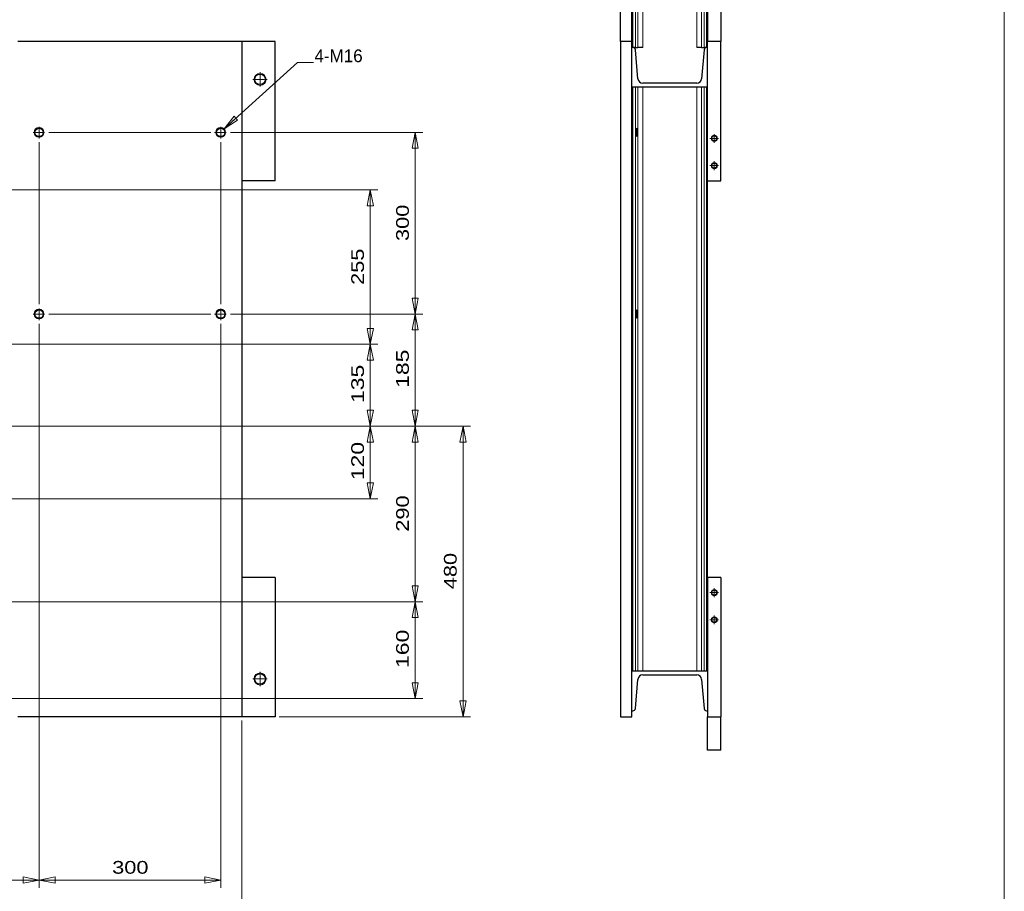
# Model space of a CAD drawing. Header units: millimetres. Extents: x -46 to 5058, y -79 to 3597.
# Tile 11 of 12: x 3354 to 4980, y 729 to 2168. Entities that reach past the tile are written whole.
import ezdxf

# ---------------------------------------------------------------- set-up
doc = ezdxf.new("R2010")
doc.units = ezdxf.units.MM
doc.linetypes.add('CENTER2', pattern=[28.575, 19.05, -3.175, 3.175, -3.175])
doc.layers.get('0').update_dxf_attribs({"color": 157, "lineweight": 0})
doc.styles.add('Default', font='txt')
doc.dimstyles.new('Default', dxfattribs={"dimtxt": 3.5, "dimasz": 4.375, "dimexe": 2.1, "dimexo": 1.05, "dimgap": 1.75, "dimtad": 1, "dimdsep": 46, "dimtxsty": 'Default', "dimblk": 'CLOSED', "dimcen": 0.09, "dimclrt": 13, "dimadec": 0, "dimazin": 0, "dimtfac": 0.4, "dimtdec": 3, "dimtmove": 0, "dimatfit": 3, "dimldrblk": 'CLOSED', "dimfxl": 10.01, "dimtolj": 1, "dimarcsym": 0})

# ---------------------------------------------------------------- blocks, each defined once
blk = doc.blocks.new('FORMAT')
at = {"color": 157, "linetype": 'Continuous', "lineweight": 0, "true_color": 0x44607b}
blk.add_line((4980, 60), (4980, 3504), dxfattribs=at)
blk = doc.blocks.new('b', base_point=(4144.3, 1581.3))
at = {"color": 157, "linetype": 'Continuous', "lineweight": 30, "true_color": 0x44607b}
for p, q in [((4346, 2966.8), (4365, 2966.8)), ((4346, 2966.8), (4346, 2596.8)), ((4365, 2966.8), (4365, 2596.8)), ((4512, 2966.8), (4490, 2966.8)), ((4490, 2736.8), (4490, 2966.8)), ((4512, 2736.8), (4512, 2966.8)), ((4365, 2956.8), (4366.7, 2956.8)), ((4366.7, 2956.8), (4370.7, 2956.8)), ((4370.7, 2956.8), (4374.9, 2956.8)), ((4374.9, 2956.8), (4382.9, 2956.8)), ((4382.9, 2956.8), (4472.1, 2956.8)), ((4472.1, 2956.8), (4480.1, 2956.8)), ((4480.1, 2956.8), (4484.3, 2956.8)), ((4484.3, 2956.8), (4488.2, 2956.8)), ((4488.2, 2956.8), (4490, 2956.8)), ((4490, 2736.8), (4512, 2736.8)), ((4490, 2736.8), (4490, 2186.8)), ((4346, 2596.8), (4365, 2596.8)), ((4365, 2596.8), (4365, 2186.8)), ((4349, 2316.8), (4349, 2546.8)), ((4365, 2546.8), (4349, 2546.8)), ((4365, 2316.8), (4349, 2316.8)), ((4365, 2186.8), (4346, 2186.8)), ((4346, 2131.8), (4346, 2186.8)), ((4365, 2131.8), (4365, 2186.8)), ((4490, 2186.8), (4512, 2186.8)), ((4490, 2186.8), (4490, 2131.8)), ((4512, 2186.8), (4512, 2131.8)), ((4365, 2131.8), (4346, 2131.8)), ((4346, 2131.8), (4346, 1016.8)), ((4365, 1016.8), (4365, 2131.8)), ((4512, 2131.8), (4490, 2131.8)), ((4490, 1901.8), (4490, 2131.8)), ((4512, 1901.8), (4512, 2131.8)), ((4366.7, 2121.8), (4365, 2121.8)), ((4370.7, 2121.8), (4366.7, 2121.8)), ((4370.7, 2121.8), (4374.9, 2121.8)), ((4374.9, 2070.1), (4370.7, 2118.1)), ((4382.9, 2121.8), (4374.9, 2121.8)), ((4480.1, 2121.8), (4472.1, 2121.8)), ((4480.1, 2121.8), (4484.3, 2121.8)), ((4484.3, 2118.1), (4480.1, 2070.1)), ((4488.2, 2121.8), (4484.3, 2121.8)), ((4490, 2121.8), (4488.2, 2121.8)), ((4365, 2056.8), (4490, 2056.8)), ((4472.1, 2062.8), (4382.9, 2062.8)), ((4490, 1901.8), (4512, 1901.8)), ((4490, 1246.8), (4490, 1901.8)), ((4512, 1246.8), (4490, 1246.8)), ((4490, 1246.8), (4490, 1016.8)), ((4512, 1246.8), (4512, 1016.8)), ((4490, 1091.8), (4365, 1091.8)), ((4370.7, 1030.4), (4374.9, 1078.5)), ((4382.9, 1085.8), (4472.1, 1085.8)), ((4480.1, 1078.5), (4484.3, 1030.4)), ((4365, 1026.8), (4366.7, 1026.8)), ((4488.2, 1026.8), (4490, 1026.8)), ((4346, 1016.8), (4365, 1016.8)), ((4490, 1016.8), (4512, 1016.8)), ((4490, 961.8), (4490, 1016.8)), ((4512, 961.8), (4512, 1016.8)), ((4512, 961.8), (4490, 961.8))]:
    blk.add_line(p, q, dxfattribs=at)
at = {"color": 52, "linetype": 'Continuous', "lineweight": 0, "true_color": 0xdcdc00}
for p, q in [((4366.7, 2956.8), (4366.7, 2121.8)), ((4370.7, 2956.8), (4370.7, 2714.9)), ((4374.9, 2956.8), (4374.9, 2121.8)), ((4382.9, 2956.8), (4382.9, 2121.8)), ((4472.1, 2956.8), (4472.1, 2121.8)), ((4480.1, 2956.8), (4480.1, 2121.8)), ((4484.3, 2956.8), (4484.3, 2121.8)), ((4488.2, 2956.8), (4488.2, 2121.8)), ((4370.7, 2708.7), (4370.7, 2634.9)), ((4370.7, 2628.7), (4370.7, 2121.8)), ((4366.7, 1091.8), (4366.7, 2056.8)), ((4370.7, 1091.8), (4370.7, 2056.8)), ((4374.9, 1091.8), (4374.9, 2056.8)), ((4382.9, 1091.8), (4382.9, 2056.8)), ((4472.1, 1091.8), (4472.1, 2056.8)), ((4480.1, 1091.8), (4480.1, 2056.8)), ((4484.3, 1091.8), (4484.3, 2056.8)), ((4488.2, 1091.8), (4488.2, 2056.8))]:
    blk.add_line(p, q, dxfattribs=at)
at = {"color": 190, "linetype": 'CENTER2', "lineweight": 0, "true_color": 0x801eff}
for p, q in [((4501, 2799.5), (4501, 2814)), ((4493.7, 2806.8), (4508.2, 2806.8)), ((4501, 2754.5), (4501, 2769)), ((4493.7, 2761.8), (4508.2, 2761.8)), ((4493.7, 1971.8), (4508.2, 1971.8)), ((4501, 1964.5), (4501, 1979)), ((4493.7, 1926.8), (4508.2, 1926.8)), ((4501, 1919.5), (4501, 1934)), ((4493.7, 1221.8), (4508.2, 1221.8)), ((4501, 1214.5), (4501, 1229)), ((4493.7, 1176.8), (4508.2, 1176.8)), ((4501, 1169.5), (4501, 1184))]:
    blk.add_line(p, q, dxfattribs=at)
at = {"color": 52, "linetype": 'Continuous', "lineweight": 0, "true_color": 0xdcdc00}
for centre in [(4501, 2806.8), (4501, 2761.8), (4501, 1971.8), (4501, 1926.8), (4501, 1221.8), (4501, 1176.8)]:
    blk.add_circle(centre, 5, dxfattribs=at)
at = {"color": 157, "linetype": 'Continuous', "lineweight": 30, "true_color": 0x44607b}
for centre in [(4501, 2806.8), (4501, 2761.8), (4501, 1971.8), (4501, 1926.8), (4501, 1221.8), (4501, 1176.8)]:
    blk.add_circle(centre, 4.25, dxfattribs=at)
for centre, radius, start, end in [((4366.7, 2117.8), 4, 5, 90), ((4488.2, 2117.8), 4, 90, 175), ((4382.9, 2070.8), 8, 185, 270), ((4472.1, 2070.8), 8, 270, 355), ((4382.9, 1077.8), 8, 90, 175), ((4472.1, 1077.8), 8, 5, 90), ((4366.7, 1030.8), 4, 270, 355), ((4488.2, 1030.8), 4, 185, 270)]:
    blk.add_arc(centre, radius, start, end, dxfattribs=at)
at = {"color": 157, "linetype": 'Continuous', "lineweight": 30, "true_color": 0x44607b, "extrusion": (0, 0, -1)}
for centre in [(4370.9, 2711.8), (4370.9, 2631.8)]:
    blk.add_ellipse(centre, major_axis=(0, 3.38), ratio=0.087489, start_param=5.872114, end_param=9.83585, dxfattribs=at)
for centre in [(4372.6, 1981.8), (4372.6, 1681.8)]:
    blk.add_ellipse(centre, major_axis=(0, 7), ratio=0.087489, dxfattribs=at)
at = {"color": 157, "linetype": 'Continuous', "lineweight": 30, "true_color": 0x44607b}
for points, knots in [([(4370, 2711.8), (4370, 2711.9), (4370, 2712.2), (4370.1, 2712.9), (4370.3, 2713.6), (4370.5, 2714.3), (4370.7, 2714.7), (4370.7, 2714.8), (4370.7, 2714.9)], [0, 0, 0, 0, 0.431344, 0.912427, 1.993291, 3.007636, 3.573072, 3.999313, 3.999313, 3.999313, 3.999313]), ([(4370.7, 2708.7), (4370.7, 2708.7), (4370.7, 2708.9), (4370.5, 2709.3), (4370.3, 2709.9), (4370.1, 2710.7), (4370, 2711.3), (4370, 2711.6), (4370, 2711.8)], [0, 0, 0, 0, 0.426241, 0.991677, 2.006022, 3.086886, 3.567968, 3.999313, 3.999313, 3.999313, 3.999313]), ([(4370, 2631.8), (4370, 2631.9), (4370, 2632.2), (4370.1, 2632.9), (4370.3, 2633.6), (4370.5, 2634.3), (4370.7, 2634.7), (4370.7, 2634.8), (4370.7, 2634.9)], [0, 0, 0, 0, 0.431344, 0.912427, 1.993291, 3.007636, 3.573072, 3.999313, 3.999313, 3.999313, 3.999313]), ([(4370.7, 2628.7), (4370.7, 2628.7), (4370.7, 2628.9), (4370.5, 2629.3), (4370.3, 2629.9), (4370.1, 2630.7), (4370, 2631.3), (4370, 2631.6), (4370, 2631.8)], [0, 0, 0, 0, 0.426241, 0.991677, 2.006022, 3.086886, 3.567968, 3.999313, 3.999313, 3.999313, 3.999313])]:
    blk.add_open_spline(points, degree=3, knots=knots, dxfattribs=at)
blk = doc.blocks.new('.TD_DIMENSION_1', base_point=(2088.6, 964.3))
at = {"color": 190, "linetype": 'Continuous', "true_color": 0x801eff}
for p, q in [((4098.6, 1496.8), (2638.6, 1496.8)), ((4086, 1016.8), (4086, 1496.8)), ((4098.6, 1016.8), (3782.1, 1016.8))]:
    blk.add_line(p, q, dxfattribs=at)
at = {"color": 23, "linetype": 'Continuous', "true_color": 0xc98a8a}
for points in [[(4080.9, 1470.5), (4086, 1496.8), (4091, 1470.5), (4080.9, 1470.5)], [(4080.9, 1043), (4086, 1016.8), (4091, 1043), (4080.9, 1043)]]:
    blk.add_lwpolyline(points, dxfattribs=at)
at = {"color": 23, "linetype": 'Continuous', "true_color": 0xc98a8a, "style": 'Default', "width": 1.28}
blk.add_text('480', height=21, rotation=90, dxfattribs=at).set_placement((4075.5, 1227.4))
blk = doc.blocks.new('.TD_DIMENSION_2', base_point=(2570.8, 551))
at = {"color": 190, "linetype": 'Continuous', "true_color": 0x801eff}
for p, q in [((2623.3, 1648.1), (2623.3, 1870.5)), ((2623.3, 1512.1), (2623.3, 1615.5)), ((2623.3, 1393.1), (2623.3, 1481.5)), ((2623.3, 590.9), (2623.3, 1360.5)), ((3720.8, 590.9), (3720.8, 1010.5)), ((2623.3, 603.5), (3720.8, 603.5))]:
    blk.add_line(p, q, dxfattribs=at)
at = {"color": 23, "linetype": 'Continuous', "true_color": 0xc98a8a}
for points in [[(2649.6, 608.6), (2623.3, 603.5), (2649.6, 598.4), (2649.6, 608.6)], [(3694.6, 608.6), (3720.8, 603.5), (3694.6, 598.4), (3694.6, 608.6)]]:
    blk.add_lwpolyline(points, dxfattribs=at)
at = {"color": 23, "linetype": 'Continuous', "true_color": 0xc98a8a, "style": 'Default', "width": 1.27}
blk.add_text('1097.5', height=21, dxfattribs=at).set_placement((3112.8, 614))
blk = doc.blocks.new('.TD_DIMENSION_4', base_point=(2089.6, 1324.3))
at = {"color": 190, "linetype": 'Continuous', "true_color": 0x801eff}
for p, q in [((3945.5, 1496.8), (2638.6, 1496.8)), ((3932.9, 1376.8), (3932.9, 1496.8)), ((3945.5, 1376.8), (2639.6, 1376.8))]:
    blk.add_line(p, q, dxfattribs=at)
at = {"color": 23, "linetype": 'Continuous', "true_color": 0xc98a8a}
for points in [[(3927.8, 1470.5), (3932.9, 1496.8), (3938, 1470.5), (3927.8, 1470.5)], [(3927.8, 1403), (3932.9, 1376.8), (3938, 1403), (3927.8, 1403)]]:
    blk.add_lwpolyline(points, dxfattribs=at)
at = {"color": 23, "linetype": 'Continuous', "true_color": 0xc98a8a, "style": 'Default', "width": 1.35}
blk.add_text('120', height=21, rotation=90, dxfattribs=at).set_placement((3922.4, 1407.4))
blk = doc.blocks.new('.TD_DIMENSION_5', base_point=(2088.6, 1444.3))
at = {"color": 190, "linetype": 'Continuous', "true_color": 0x801eff}
for p, q in [((3945.5, 1631.8), (2639.6, 1631.8)), ((3932.9, 1496.8), (3932.9, 1631.8)), ((3945.5, 1496.8), (2638.6, 1496.8))]:
    blk.add_line(p, q, dxfattribs=at)
at = {"color": 23, "linetype": 'Continuous', "true_color": 0xc98a8a}
for points in [[(3927.8, 1605.5), (3932.9, 1631.8), (3938, 1605.5), (3927.8, 1605.5)], [(3927.8, 1523), (3932.9, 1496.8), (3938, 1523), (3927.8, 1523)]]:
    blk.add_lwpolyline(points, dxfattribs=at)
at = {"color": 23, "linetype": 'Continuous', "true_color": 0xc98a8a, "style": 'Default', "width": 1.35}
blk.add_text('135', height=21, rotation=90, dxfattribs=at).set_placement((3922.4, 1534.9))
blk = doc.blocks.new('.TD_DIMENSION_6', base_point=(2089.6, 1579.3))
at = {"color": 190, "linetype": 'Continuous', "true_color": 0x801eff}
for p, q in [((3945.5, 1886.8), (2639.6, 1886.8)), ((3932.9, 1631.8), (3932.9, 1886.8)), ((3945.5, 1631.8), (2639.6, 1631.8))]:
    blk.add_line(p, q, dxfattribs=at)
at = {"color": 23, "linetype": 'Continuous', "true_color": 0xc98a8a}
for points in [[(3927.8, 1860.5), (3932.9, 1886.8), (3938, 1860.5), (3927.8, 1860.5)], [(3927.8, 1658), (3932.9, 1631.8), (3938, 1658), (3927.8, 1658)]]:
    blk.add_lwpolyline(points, dxfattribs=at)
at = {"color": 23, "linetype": 'Continuous', "true_color": 0xc98a8a, "style": 'Default', "width": 1.28}
blk.add_text('255', height=21, rotation=90, dxfattribs=at).set_placement((3922.4, 1729.9))
blk = doc.blocks.new('.TD_DIMENSION_9', base_point=(2638.6, 1154.3))
at = {"color": 190, "linetype": 'Continuous', "true_color": 0x801eff}
for p, q in [((4019.6, 1496.8), (2638.6, 1496.8)), ((4007, 1206.8), (4007, 1496.8)), ((2906.4, 1206.8), (2775.3, 1206.8)), ((4019.6, 1206.8), (2935.3, 1206.8))]:
    blk.add_line(p, q, dxfattribs=at)
at = {"color": 23, "linetype": 'Continuous', "true_color": 0xc98a8a}
for points in [[(4001.9, 1470.5), (4007, 1496.8), (4012.1, 1470.5), (4001.9, 1470.5)], [(4001.9, 1233), (4007, 1206.8), (4012.1, 1233), (4001.9, 1233)]]:
    blk.add_lwpolyline(points, dxfattribs=at)
at = {"color": 23, "linetype": 'Continuous', "true_color": 0xc98a8a, "style": 'Default', "width": 1.28}
blk.add_text('290', height=21, rotation=90, dxfattribs=at).set_placement((3996.5, 1322.4))
blk = doc.blocks.new('.TD_DIMENSION_10', base_point=(2775.3, 994.3))
at = {"color": 190, "linetype": 'Continuous', "true_color": 0x801eff}
for p, q in [((2906.4, 1206.8), (2775.3, 1206.8)), ((4019.6, 1206.8), (2935.3, 1206.8)), ((4007, 1046.8), (4007, 1206.8)), ((2906.4, 1046.8), (2775.3, 1046.8)), ((4019.6, 1046.8), (2935.3, 1046.8))]:
    blk.add_line(p, q, dxfattribs=at)
at = {"color": 23, "linetype": 'Continuous', "true_color": 0xc98a8a}
for points in [[(4001.9, 1180.5), (4007, 1206.8), (4012.1, 1180.5), (4001.9, 1180.5)], [(4001.9, 1073), (4007, 1046.8), (4012.1, 1073), (4001.9, 1073)]]:
    blk.add_lwpolyline(points, dxfattribs=at)
at = {"color": 23, "linetype": 'Continuous', "true_color": 0xc98a8a, "style": 'Default', "width": 1.35}
blk.add_text('160', height=21, rotation=90, dxfattribs=at).set_placement((3996.5, 1097.4))
blk = doc.blocks.new('.TD_DIMENSION_23', base_point=(2638.6, 1444.3))
at = {"color": 190, "linetype": 'Continuous', "true_color": 0x801eff}
for p, q in [((3669.5, 1681.8), (3402.1, 1681.8)), ((4019.6, 1681.8), (3702.1, 1681.8)), ((4007, 1496.8), (4007, 1681.8)), ((4019.6, 1496.8), (2638.6, 1496.8))]:
    blk.add_line(p, q, dxfattribs=at)
at = {"color": 23, "linetype": 'Continuous', "true_color": 0xc98a8a}
for points in [[(4001.9, 1655.5), (4007, 1681.8), (4012.1, 1655.5), (4001.9, 1655.5)], [(4001.9, 1523), (4007, 1496.8), (4012.1, 1523), (4001.9, 1523)]]:
    blk.add_lwpolyline(points, dxfattribs=at)
at = {"color": 23, "linetype": 'Continuous', "true_color": 0xc98a8a, "style": 'Default', "width": 1.35}
blk.add_text('185', height=21, rotation=90, dxfattribs=at).set_placement((3996.5, 1559.9))
blk = doc.blocks.new('.TD_DIMENSION_24', base_point=(3402.1, 1629.3))
at = {"color": 190, "linetype": 'Continuous', "true_color": 0x801eff}
for p, q in [((3669.5, 1981.8), (3402.1, 1981.8)), ((4019.6, 1981.8), (3702.1, 1981.8)), ((4007, 1681.8), (4007, 1981.8)), ((3669.5, 1681.8), (3402.1, 1681.8)), ((4019.6, 1681.8), (3702.1, 1681.8))]:
    blk.add_line(p, q, dxfattribs=at)
at = {"color": 23, "linetype": 'Continuous', "true_color": 0xc98a8a}
for points in [[(4001.9, 1955.5), (4007, 1981.8), (4012.1, 1955.5), (4001.9, 1955.5)], [(4001.9, 1708), (4007, 1681.8), (4012.1, 1708), (4001.9, 1708)]]:
    blk.add_lwpolyline(points, dxfattribs=at)
at = {"color": 23, "linetype": 'Continuous', "true_color": 0xc98a8a, "style": 'Default', "width": 1.28}
blk.add_text('300', height=21, rotation=90, dxfattribs=at).set_placement((3996.5, 1802.4))
blk = doc.blocks.new('.TD_DIMENSION_25', base_point=(2570.8, 694.7))
at = {"color": 190, "linetype": 'Continuous', "true_color": 0x801eff}
for p, q in [((3385.8, 1698.1), (3385.8, 1965.5)), ((3385.8, 734.6), (3385.8, 1665.5)), ((2623.3, 1393.1), (2623.3, 1481.5)), ((2623.3, 734.6), (2623.3, 1360.5)), ((2623.3, 747.2), (3385.8, 747.2))]:
    blk.add_line(p, q, dxfattribs=at)
at = {"color": 23, "linetype": 'Continuous', "true_color": 0xc98a8a}
for points in [[(2649.6, 752.3), (2623.3, 747.2), (2649.6, 742.1), (2649.6, 752.3)], [(3359.6, 752.3), (3385.8, 747.2), (3359.6, 742.1), (3359.6, 752.3)]]:
    blk.add_lwpolyline(points, dxfattribs=at)
at = {"color": 23, "linetype": 'Continuous', "true_color": 0xc98a8a, "style": 'Default', "width": 1.29}
blk.add_text('762.5', height=21, dxfattribs=at).set_placement((2955.3, 757.7))
blk = doc.blocks.new('.TD_DIMENSION_26', base_point=(3333.3, 694.7))
at = {"color": 190, "linetype": 'Continuous', "true_color": 0x801eff}
for p, q in [((3385.8, 1698.1), (3385.8, 1965.5)), ((3685.8, 1698.1), (3685.8, 1965.5)), ((3385.8, 734.6), (3385.8, 1665.5)), ((3685.8, 734.6), (3685.8, 1665.5)), ((3385.8, 747.2), (3685.8, 747.2))]:
    blk.add_line(p, q, dxfattribs=at)
at = {"color": 23, "linetype": 'Continuous', "true_color": 0xc98a8a}
for points in [[(3412.1, 752.3), (3385.8, 747.2), (3412.1, 742.1), (3412.1, 752.3)], [(3659.6, 752.3), (3685.8, 747.2), (3659.6, 742.1), (3659.6, 752.3)]]:
    blk.add_lwpolyline(points, dxfattribs=at)
at = {"color": 23, "linetype": 'Continuous', "true_color": 0xc98a8a, "style": 'Default', "width": 1.28}
blk.add_text('300', height=21, dxfattribs=at).set_placement((3506.5, 757.7))
blk = doc.blocks.new('_Closed')
at = {"color": 0, "linetype": 'ByBlock', "lineweight": -2}
for p, q in [((-1, 0.166667), (0, 0)), ((-1, 0.166667), (-1, -0.166667)), ((0, 0), (-1, -0.166667)), ((0, 0), (-1, 0))]:
    blk.add_line(p, q, dxfattribs=at)
blk = doc.blocks.new('a', base_point=(940.226, 921.648))
at = {"color": 157, "linetype": 'Continuous', "lineweight": 30, "true_color": 0x44607b}
for p, q in [((3720.842, 2131.764), (3350.842, 2131.764)), ((3775.842, 2131.764), (3720.842, 2131.764)), ((3720.842, 2131.764), (3720.842, 1016.764)), ((3775.842, 1901.764), (3775.842, 2131.764)), ((3775.842, 1901.764), (3720.842, 1901.764)), ((3775.842, 1246.764), (3720.842, 1246.764)), ((3775.842, 1246.764), (3775.842, 1016.764)), ((3720.842, 1016.764), (3350.842, 1016.764)), ((3775.842, 1016.764), (3720.842, 1016.764))]:
    blk.add_line(p, q, dxfattribs=at)
at = {"color": 190, "linetype": 'CENTER2', "lineweight": 0, "true_color": 0x801eff}
for p, q in [((3739.092, 2069.264), (3762.592, 2069.264)), ((3750.842, 2057.514), (3750.842, 2081.014)), ((3385.842, 1971.764), (3385.842, 1991.764)), ((3685.842, 1971.764), (3685.842, 1991.764)), ((3375.842, 1981.764), (3395.842, 1981.764)), ((3675.842, 1981.764), (3695.842, 1981.764)), ((3385.842, 1671.764), (3385.842, 1691.764)), ((3685.842, 1671.764), (3685.842, 1691.764)), ((3375.842, 1681.764), (3395.842, 1681.764)), ((3675.842, 1681.764), (3695.842, 1681.764)), ((3750.842, 1067.514), (3750.842, 1091.014)), ((3739.092, 1079.264), (3762.592, 1079.264))]:
    blk.add_line(p, q, dxfattribs=at)
at = {"color": 52, "linetype": 'Continuous', "lineweight": 0, "true_color": 0xdcdc00}
for centre, radius in [((3750.842, 2069.264), 10), ((3385.842, 1981.764), 8), ((3685.842, 1981.764), 8), ((3385.842, 1681.764), 8), ((3685.842, 1681.764), 8), ((3750.842, 1079.264), 10)]:
    blk.add_circle(centre, radius, dxfattribs=at)
at = {"color": 157, "linetype": 'Continuous', "lineweight": 30, "true_color": 0x44607b}
for centre, radius in [((3750.842, 2069.264), 8.75), ((3385.842, 1981.764), 7), ((3685.842, 1981.764), 7), ((3385.842, 1681.764), 7), ((3685.842, 1681.764), 7), ((3750.842, 1079.264), 8.75)]:
    blk.add_circle(centre, radius, dxfattribs=at)
at = {"color": 190, "linetype": 'Continuous', "lineweight": 0, "true_color": 0x801eff}
for name, p in [('.TD_DIMENSION_24', (3402.142, 1629.264)), ('.TD_DIMENSION_25', (2570.841, 694.691)), ('.TD_DIMENSION_26', (3333.342, 694.691)), ('.TD_DIMENSION_6', (2089.642, 1579.264)), ('.TD_DIMENSION_2', (2570.842, 550.976)), ('.TD_DIMENSION_23', (2638.642, 1444.264)), ('.TD_DIMENSION_5', (2088.642, 1444.264)), ('.TD_DIMENSION_1', (2088.642, 964.264)), ('.TD_DIMENSION_4', (2089.642, 1324.264)), ('.TD_DIMENSION_9', (2638.642, 1154.264)), ('.TD_DIMENSION_10', (2775.267, 994.264))]:
    blk.add_blockref(name, p, dxfattribs=at)
at = {"color": 23, "linetype": 'Continuous', "true_color": 0xc98a8a, "insert": (3840.664, 2097.35), "char_height": 21, "attachment_point": 7, "line_spacing_factor": 0.899982, "style": 'Default'}
blk.add_mtext('4-M16', dxfattribs=at)
at = {"color": 190, "linetype": 'Continuous', "lineweight": 0, "true_color": 0x801eff, "annotation_type": 0, "has_hookline": 1, "hookline_direction": 0, "text_width": 104}
blk.add_leader([(3691.346, 1987.569), (3812.664, 2097.35), (3838.914, 2097.35)], dimstyle='Default', override={"dimasz": 26.25, "dimtad": 0, "dimtxsty": 'Default', "dimldrblk": 'Closed'}, dxfattribs=at)

msp = doc.modelspace()

# ---------------------------------------------------------------- block references
at = {"color": 190, "linetype": 'Continuous', "lineweight": 0, "true_color": 0x801eff}
msp.add_blockref('FORMAT', (0, 0), dxfattribs=at)
at = {"color": 176, "linetype": 'CENTER2', "lineweight": 0, "true_color": 0x000080}
for name, p in [('a', (940.2, 921.6)), ('b', (4144.3, 1581.3))]:
    msp.add_blockref(name, p, dxfattribs=at)

doc.saveas('drawing.dxf')
